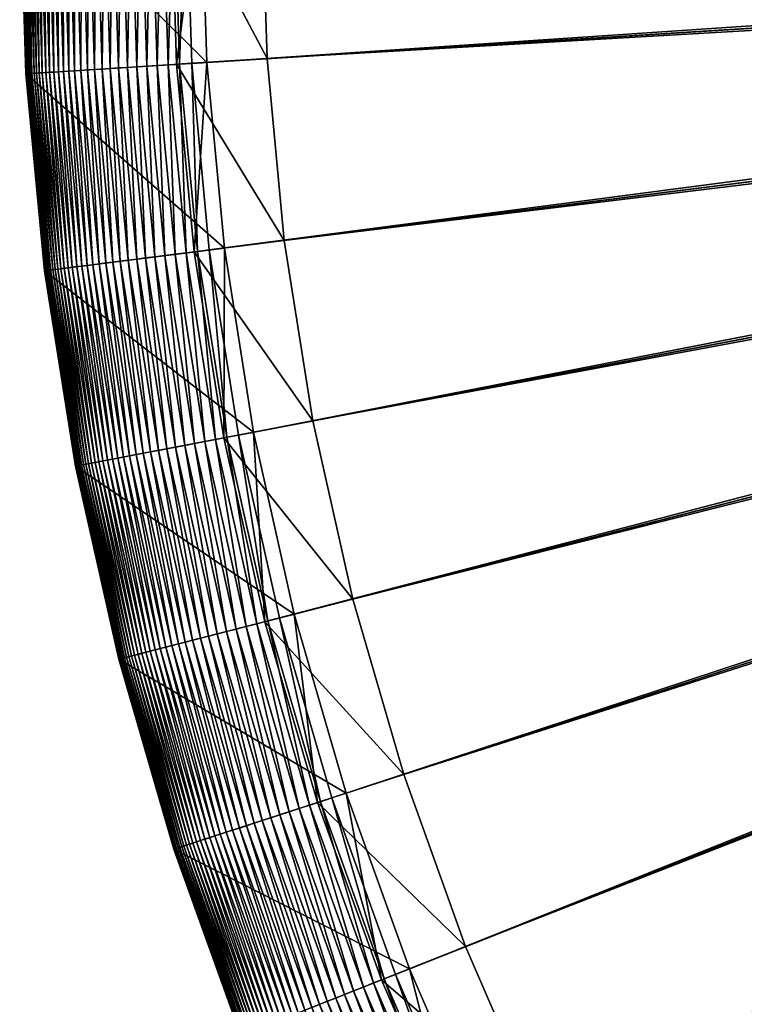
# Model space of a CAD drawing. Header units: millimetres. Extents: x -38.8 to 49.8, y -3.5 to 19.4.
# Tile 4 of 256: x -38.8 to -38, y -1.3 to -0.2. Entities that reach past the tile are written whole.
import ezdxf

# ---------------------------------------------------------------- set-up
doc = ezdxf.new("R2010")
doc.units = ezdxf.units.MM
doc.layers.get('0').update_dxf_attribs({"true_color": 0x5890e1})

msp = doc.modelspace()

# ---------------------------------------------------------------- meshes
at = {"color": 206, "true_color": 0x6c0888}
mesh = msp.add_polyface(dxfattribs=at)
corners = [(-38.7972, -0.4414, 6.6293), (-38.8161, -0.221, 6.6384), (-38.818, -0.2211, 6.6293), (-38.7953, -0.4411, 6.6384), (-38.8137, -0.2209, 6.6475), (-38.7929, -0.4408, 6.6475), (-38.811, -0.2207, 6.6564), (-38.7903, -0.4405, 6.6564), (-38.808, -0.2205, 6.665), (-38.7872, -0.4401, 6.665), (-38.8045, -0.2203, 6.6735), (-38.7837, -0.4397, 6.6735), (-38.8006, -0.22, 6.6818), (-38.7799, -0.4392, 6.6818), (-38.7963, -0.2198, 6.6898), (-38.7756, -0.4387, 6.6898), (-38.7916, -0.2195, 6.6976), (-38.771, -0.4381, 6.6976), (-38.7865, -0.2191, 6.7051), (-38.7659, -0.4374, 6.7051), (-38.7809, -0.2188, 6.7122), (-38.7603, -0.4367, 6.7122), (-38.7749, -0.2184, 6.7191), (-38.7543, -0.436, 6.7191), (-38.7684, -0.218, 6.7256), (-38.7479, -0.4352, 6.7256), (-38.7614, -0.2176, 6.7318), (-38.7409, -0.4343, 6.7318), (-38.754, -0.2171, 6.7376), (-38.8229, -0.2214, 3.7911), (-38.8229, -0.2214, 6.5722), (-38.8298, 0, 6.5722), (-38.8298, 0, 3.7911), (-38.8228, -0.2214, 6.5819), (-38.8298, 0, 6.5819), (-38.8225, -0.2214, 6.5915), (-38.8295, 0, 6.5915), (-38.8219, -0.2214, 6.601), (-38.8288, 0, 6.601), (-38.8209, -0.2213, 6.6105), (-38.8279, 0, 6.6105), (-38.8197, -0.2212, 6.62), (-38.8266, 0, 6.62), (-38.825, 0, 6.6293), (-38.823, 0, 6.6384), (-38.8207, 0, 6.6475), (-38.818, 0, 6.6564), (-38.8149, 0, 6.665), (-38.8114, 0, 6.6735), (-38.8075, 0, 6.6818), (-38.8032, 0, 6.6898), (-38.7985, 0, 6.6976), (-38.7934, 0, 6.7051), (-38.7878, 0, 6.7122), (-38.7817, 0, 6.7191), (-38.7752, 0, 6.7256), (-38.7683, 0, 6.7318), (-38.7608, 0, 6.7376), (-38.746, -0.2166, 6.7429), (-38.7528, 0, 6.7429), (-38.7444, 0, 6.7479), (-38.6205, -0.2087, 3.9448)]
mesh.append_faces([[corners[k] for k in face] for face in [(0, 1, 2), (3, 4, 1), (5, 6, 4), (7, 8, 6), (9, 10, 8), (11, 12, 10), (13, 14, 12), (15, 16, 14), (17, 18, 16), (19, 20, 18), (21, 22, 20), (23, 24, 22), (25, 26, 24), (27, 28, 26), (29, 31, 32), (30, 34, 31), (33, 36, 34), (35, 38, 36), (37, 40, 38), (39, 42, 40), (41, 43, 42), (2, 44, 43), (1, 45, 44), (4, 46, 45), (6, 47, 46), (8, 48, 47), (10, 49, 48), (12, 50, 49), (14, 51, 50), (16, 52, 51), (18, 53, 52), (20, 54, 53), (22, 55, 54), (24, 56, 55), (26, 57, 56), (28, 59, 57), (58, 60, 59)]], dxfattribs={"vtx0": -1, "color": 206})
mesh.append_faces([[corners[k] for k in face] for face in [(29, 30, 31), (30, 33, 34), (33, 35, 36), (35, 37, 38), (37, 39, 40), (39, 41, 42), (41, 2, 43), (2, 1, 44), (1, 4, 45), (4, 6, 46), (6, 8, 47), (8, 10, 48), (10, 12, 49), (12, 14, 50), (14, 16, 51), (16, 18, 52), (18, 20, 53), (20, 22, 54), (22, 24, 55), (24, 26, 56), (26, 28, 57), (28, 58, 59), (61, 29, 32)]], dxfattribs={"vtx2": -1, "color": 206})
mesh = msp.add_polyface(dxfattribs=at)
corners = [(-38.7102, -0.8747, 6.6475), (-38.7557, -0.6586, 6.6564), (-38.7584, -0.6591, 6.6475), (-38.7076, -0.8741, 6.6564), (-38.7527, -0.658, 6.665), (-38.7046, -0.8733, 6.665), (-38.7493, -0.6574, 6.6735), (-38.7012, -0.8724, 6.6735), (-38.7455, -0.6566, 6.6818), (-38.6974, -0.8715, 6.6818), (-38.7412, -0.6558, 6.6898), (-38.6933, -0.8704, 6.6898), (-38.7366, -0.6549, 6.6976), (-38.6887, -0.8692, 6.6976), (-38.7316, -0.654, 6.7051), (-38.6837, -0.868, 6.7051), (-38.7261, -0.6529, 6.7122), (-38.6783, -0.8666, 6.7122), (-38.7201, -0.6518, 6.7191), (-38.6725, -0.8651, 6.7191), (-38.7137, -0.6506, 6.7256), (-38.6662, -0.8634, 6.7256), (-38.7069, -0.6493, 6.7318), (-38.6594, -0.8617, 6.7318), (-38.6996, -0.6479, 6.7376), (-38.7659, -0.4374, 6.7051), (-38.7603, -0.4367, 6.7122), (-38.7543, -0.436, 6.7191), (-38.7479, -0.4352, 6.7256), (-38.7409, -0.4343, 6.7318), (-38.7335, -0.4333, 6.7376), (-38.6917, -0.6464, 6.7429), (-38.7256, -0.4323, 6.7429), (-38.6834, -0.6448, 6.7479), (-38.7173, -0.4313, 6.7479), (-38.6746, -0.6431, 6.7524), (-38.7084, -0.4302, 6.7524), (-38.6989, -0.429, 6.7565), (-38.6653, -0.6413, 6.7565), (-38.689, -0.4277, 6.7601), (-38.5682, -0.6228, 3.9448), (-38.7674, -0.6608, 3.7911), (-38.802, -0.442, 3.7911), (-38.754, -0.2171, 6.7376), (-38.746, -0.2166, 6.7429), (-38.7376, -0.2161, 6.7479), (-38.7286, -0.2155, 6.7524), (-38.7192, -0.2149, 6.7565), (-38.7092, -0.2143, 6.7601), (-38.6785, -0.4264, 6.7632), (-38.6986, -0.2136, 6.7632), (-38.6875, -0.2129, 6.7657), (-38.6008, -0.4166, 3.9448), (-38.8229, -0.2214, 3.7911), (-38.7444, 0, 6.7479), (-38.7354, 0, 6.7524), (-38.7259, 0, 6.7565), (-38.7159, 0, 6.7601), (-38.7053, 0, 6.7632), (-38.6942, 0, 6.7657), (-38.6825, 0, 6.7678), (-38.6205, -0.2087, 3.9448), (-38.8298, 0, 3.7911), (-38.627, 0, 3.9448)]
mesh.append_faces([[corners[k] for k in face] for face in [(0, 1, 2), (3, 4, 1), (5, 6, 4), (7, 8, 6), (9, 10, 8), (11, 12, 10), (13, 14, 12), (15, 16, 14), (17, 18, 16), (19, 20, 18), (21, 22, 20), (23, 24, 22), (16, 27, 26), (18, 28, 27), (20, 29, 28), (22, 30, 29), (24, 32, 30), (31, 34, 32), (33, 36, 34), (35, 37, 36), (38, 39, 37), (30, 44, 43), (32, 45, 44), (34, 46, 45), (36, 47, 46), (37, 48, 47), (39, 50, 48), (49, 51, 50), (45, 55, 54), (46, 56, 55), (47, 57, 56), (48, 58, 57), (50, 59, 58), (51, 60, 59), (61, 62, 63)]], dxfattribs={"vtx0": -1, "color": 206})
mesh.append_faces([[corners[k] for k in face] for face in [(12, 14, 25), (14, 16, 26), (16, 18, 27), (18, 20, 28), (20, 22, 29), (22, 24, 30), (24, 31, 32), (31, 33, 34), (33, 35, 36), (40, 41, 42), (29, 30, 43), (30, 32, 44), (32, 34, 45), (34, 36, 46), (36, 37, 47), (37, 39, 48), (39, 49, 50), (52, 42, 53), (44, 45, 54), (45, 46, 55), (46, 47, 56), (47, 48, 57), (48, 50, 58), (50, 51, 59)]], dxfattribs={"vtx2": -1, "color": 206})
mesh = msp.add_polyface(dxfattribs=at)
corners = [(-38.6522, -0.8599, 6.7376), (-38.6917, -0.6464, 6.7429), (-38.6996, -0.6479, 6.7376), (-38.6445, -0.8579, 6.7429), (-38.6834, -0.6448, 6.7479), (-38.6363, -0.8558, 6.7479), (-38.6746, -0.6431, 6.7524), (-38.6276, -0.8535, 6.7524), (-38.6653, -0.6413, 6.7565), (-38.6184, -0.8512, 6.7565), (-38.6554, -0.6395, 6.7601), (-38.6087, -0.8487, 6.7601), (-38.6451, -0.6375, 6.7632), (-38.5984, -0.8461, 6.7632), (-38.6341, -0.6354, 6.7657), (-38.5877, -0.8433, 6.7657), (-38.6226, -0.6332, 6.7678), (-38.5763, -0.8404, 6.7678), (-38.6106, -0.6309, 6.7692), (-38.5644, -0.8373, 6.7692), (-38.598, -0.6285, 6.7701), (-38.552, -0.8341, 6.7701), (-38.5848, -0.626, 6.7705), (-38.4571, -0.8098, 6.4013), (-38.6014, -0.6291, 6.1478), (-38.5018, -0.6101, 6.4013), (-38.5553, -0.835, 6.1478), (-38.5682, -0.6228, 3.9448), (-38.5226, -0.8266, 3.9448), (-38.7674, -0.6608, 3.7911), (-38.6989, -0.429, 6.7565), (-38.689, -0.4277, 6.7601), (-38.6785, -0.4264, 6.7632), (-38.6675, -0.425, 6.7657), (-38.6559, -0.4235, 6.7678), (-38.6437, -0.422, 6.7692), (-38.6309, -0.4204, 6.7701), (-38.6176, -0.4187, 6.7705), (-38.6344, -0.4208, 6.1478), (-38.5338, -0.4081, 6.4013), (-38.6008, -0.4166, 3.9448), (-38.802, -0.442, 3.7911), (-38.6875, -0.2129, 6.7657), (-38.6758, -0.2122, 6.7678), (-38.6636, -0.2114, 6.7692), (-38.6508, -0.2106, 6.7701), (-38.6373, -0.2098, 6.7705), (-35.5298, -0.0143, 6.7705), (-38.6542, -0.2108, 6.1478), (-38.553, -0.2045, 6.4013), (-38.6205, -0.2087, 3.9448), (-38.8229, -0.2214, 3.7911), (-38.6825, 0, 6.7678), (-38.6702, 0, 6.7692), (-38.6574, 0, 6.7701), (-38.6439, 0, 6.7705), (-35.5302, 0, 6.7705), (-38.6608, 0, 6.1478), (-38.5594, 0, 6.4013), (-38.627, 0, 3.9448)]
mesh.append_faces([[corners[k] for k in face] for face in [(0, 1, 2), (3, 4, 1), (5, 6, 4), (7, 8, 6), (9, 10, 8), (11, 12, 10), (13, 14, 12), (15, 16, 14), (17, 18, 16), (19, 20, 18), (21, 22, 20), (23, 24, 25), (26, 27, 24), (28, 29, 27), (10, 32, 31), (12, 33, 32), (14, 34, 33), (16, 35, 34), (18, 36, 35), (20, 37, 36), (25, 38, 39), (24, 40, 38), (27, 41, 40), (33, 43, 42), (34, 44, 43), (35, 45, 44), (36, 46, 45), (37, 47, 46), (39, 48, 49), (38, 50, 48), (40, 51, 50), (43, 53, 52), (44, 54, 53), (45, 55, 54), (46, 56, 55), (49, 57, 58), (48, 59, 57)]], dxfattribs={"vtx0": -1, "color": 206})
mesh.append_faces([[corners[k] for k in face] for face in [(6, 8, 30), (8, 10, 31), (10, 12, 32), (12, 14, 33), (14, 16, 34), (16, 18, 35), (18, 20, 36), (20, 22, 37), (25, 24, 38), (24, 27, 40), (32, 33, 42), (33, 34, 43), (34, 35, 44), (35, 36, 45), (36, 37, 46), (39, 38, 48), (38, 40, 50), (42, 43, 52), (43, 44, 53), (44, 45, 54), (45, 46, 55), (49, 48, 57), (48, 50, 59)]], dxfattribs={"vtx2": -1, "color": 206})
mesh = msp.add_polyface(dxfattribs=at)
corners = [(-36.3356, -3.1772, 6.7705), (-35.3734, -0.2158, 6.7705), (-35.3868, -0.211, 6.7705), (-35.3734, -0.2158, 6.3844), (-36.5019, -3.0275, 6.4013), (-35.3868, -0.211, 6.3844), (-36.533, -3.1061, 6.7705), (-35.3999, -0.2053, 6.7705), (-36.6897, -2.9463, 6.4013), (-35.3999, -0.2053, 6.3844), (-36.7257, -3.0227, 6.7705), (-35.4126, -0.1989, 6.7705), (-36.8719, -2.8534, 6.4013), (-35.4126, -0.1989, 6.3844), (-36.9126, -2.9274, 6.7705), (-35.4249, -0.1916, 6.7705), (-37.048, -2.7493, 6.4013), (-35.4249, -0.1916, 6.3844), (-37.0933, -2.8206, 6.7705), (-35.4367, -0.1836, 6.7705), (-37.2172, -2.6343, 6.4013), (-35.4367, -0.1836, 6.3844), (-37.2669, -2.7027, 6.7705), (-35.4479, -0.1749, 6.7705), (-37.3788, -2.5089, 6.4013), (-35.4479, -0.1749, 6.3844), (-37.4327, -2.574, 6.7705), (-35.4586, -0.1654, 6.7705), (-37.5323, -2.3736, 6.4013), (-35.4586, -0.1654, 6.3844), (-37.5901, -2.4352, 6.7705), (-35.4687, -0.1554, 6.7705), (-37.6769, -2.229, 6.4013), (-35.4687, -0.1554, 6.3844), (-37.7385, -2.2868, 6.7705), (-35.4781, -0.1447, 6.7705), (-37.8122, -2.0756, 6.4013), (-35.4781, -0.1447, 6.3844), (-37.8773, -2.1294, 6.7705), (-35.4869, -0.1334, 6.7705), (-37.9376, -1.9139, 6.4013), (-35.4869, -0.1334, 6.3844), (-38.0059, -1.9636, 6.7705), (-35.4949, -0.1216, 6.7705), (-38.1239, -1.79, 6.7705), (-38.0525, -1.7447, 6.4013), (-35.4949, -0.1216, 6.3844), (-35.5021, -0.1093, 6.7705), (-38.2307, -1.6094, 6.7705), (-38.1567, -1.5687, 6.4013), (-35.5021, -0.1093, 6.3844), (-35.5086, -0.0966, 6.7705), (-38.326, -1.4224, 6.7705), (-38.2495, -1.3864, 6.4013), (-35.5086, -0.0966, 6.3844), (-35.5143, -0.0835, 6.7705), (-38.4093, -1.2298, 6.7705), (-38.3308, -1.1987, 6.4013), (-35.5143, -0.0835, 6.3844), (-35.5191, -0.0701, 6.7705), (-38.4804, -1.0323, 6.7705), (-38.4001, -1.0062, 6.4013), (-35.5191, -0.0701, 6.3844), (-35.5231, -0.0564, 6.7705), (-38.539, -0.8308, 6.7705), (-38.4571, -0.8098, 6.4013), (-35.5231, -0.0564, 6.3844), (-35.5262, -0.0425, 6.7705), (-38.5848, -0.626, 6.7705), (-38.5018, -0.6101, 6.4013), (-35.5262, -0.0425, 6.3844), (-35.5284, -0.0284, 6.7705), (-38.6176, -0.4187, 6.7705), (-38.5338, -0.4081, 6.4013), (-35.5284, -0.0284, 6.3844), (-35.5298, -0.0143, 6.7705), (-38.553, -0.2045, 6.4013), (-35.5298, -0.0143, 6.3844), (-38.6373, -0.2098, 6.7705), (-35.5302, 0, 6.7705), (-38.5594, 0, 6.4013), (-35.5302, 0, 6.3844)]
mesh.append_faces([[corners[k] for k in face] for face in [(3, 4, 5), (5, 8, 9), (9, 12, 13), (13, 16, 17), (17, 20, 21), (21, 24, 25), (25, 28, 29), (29, 32, 33), (33, 36, 37), (37, 40, 41), (42, 43, 44), (41, 45, 46), (44, 47, 48), (46, 49, 50), (48, 51, 52), (50, 53, 54), (52, 55, 56), (54, 57, 58), (56, 59, 60), (58, 61, 62), (60, 63, 64), (62, 65, 66), (64, 67, 68), (66, 69, 70), (68, 71, 72), (70, 73, 74), (74, 76, 77), (77, 80, 81)]], dxfattribs={"vtx0": -1, "color": 206})
mesh.append_faces([[corners[k] for k in face] for face in [(0, 1, 2), (6, 2, 7), (10, 7, 11), (14, 11, 15), (18, 15, 19), (22, 19, 23), (26, 23, 27), (30, 27, 31), (34, 31, 35), (38, 35, 39), (37, 36, 40), (42, 39, 43), (41, 40, 45), (44, 43, 47), (46, 45, 49), (48, 47, 51), (50, 49, 53), (52, 51, 55), (54, 53, 57), (56, 55, 59), (58, 57, 61), (60, 59, 63), (62, 61, 65), (64, 63, 67), (66, 65, 69), (68, 67, 71), (70, 69, 73), (72, 71, 75), (74, 73, 76), (78, 75, 79), (77, 76, 80)]], dxfattribs={"vtx2": -1, "color": 206})
mesh = msp.add_polyface(dxfattribs=at)
corners = [(-38.7674, -0.6608, 3.7911), (-38.7674, -0.6608, 6.5722), (-38.802, -0.442, 6.5722), (-38.802, -0.442, 3.7911), (-38.7673, -0.6608, 6.5819), (-38.802, -0.442, 6.5819), (-38.767, -0.6607, 6.5915), (-38.8017, -0.442, 6.5915), (-38.7664, -0.6606, 6.601), (-38.801, -0.4419, 6.601), (-38.7655, -0.6604, 6.6105), (-38.8001, -0.4418, 6.6105), (-38.7642, -0.6602, 6.62), (-38.7988, -0.4416, 6.62), (-38.7626, -0.6599, 6.6293), (-38.7972, -0.4414, 6.6293), (-38.7607, -0.6595, 6.6384), (-38.7953, -0.4411, 6.6384), (-38.7584, -0.6591, 6.6475), (-38.7929, -0.4408, 6.6475), (-38.7557, -0.6586, 6.6564), (-38.7903, -0.4405, 6.6564), (-38.7527, -0.658, 6.665), (-38.7872, -0.4401, 6.665), (-38.7493, -0.6574, 6.6735), (-38.7837, -0.4397, 6.6735), (-38.7455, -0.6566, 6.6818), (-38.7799, -0.4392, 6.6818), (-38.7412, -0.6558, 6.6898), (-38.7756, -0.4387, 6.6898), (-38.7366, -0.6549, 6.6976), (-38.771, -0.4381, 6.6976), (-38.7659, -0.4374, 6.7051), (-38.7316, -0.654, 6.7051), (-38.7603, -0.4367, 6.7122), (-38.8229, -0.2214, 6.5722), (-38.8229, -0.2214, 3.7911), (-38.8228, -0.2214, 6.5819), (-38.8225, -0.2214, 6.5915), (-38.8219, -0.2214, 6.601), (-38.8209, -0.2213, 6.6105), (-38.8197, -0.2212, 6.62), (-38.818, -0.2211, 6.6293), (-38.8161, -0.221, 6.6384), (-38.8137, -0.2209, 6.6475), (-38.811, -0.2207, 6.6564), (-38.808, -0.2205, 6.665), (-38.8045, -0.2203, 6.6735), (-38.8006, -0.22, 6.6818), (-38.7963, -0.2198, 6.6898), (-38.7916, -0.2195, 6.6976), (-38.7865, -0.2191, 6.7051), (-38.7809, -0.2188, 6.7122), (-38.7543, -0.436, 6.7191), (-38.7749, -0.2184, 6.7191), (-38.7479, -0.4352, 6.7256), (-38.7684, -0.218, 6.7256), (-38.7409, -0.4343, 6.7318), (-38.7614, -0.2176, 6.7318)]
mesh.append_faces([[corners[k] for k in face] for face in [(0, 2, 3), (1, 5, 2), (4, 7, 5), (6, 9, 7), (8, 11, 9), (10, 13, 11), (12, 15, 13), (14, 17, 15), (16, 19, 17), (18, 21, 19), (20, 23, 21), (22, 25, 23), (24, 27, 25), (26, 29, 27), (28, 31, 29), (30, 32, 31), (33, 34, 32), (3, 35, 36), (2, 37, 35), (5, 38, 37), (7, 39, 38), (9, 40, 39), (11, 41, 40), (13, 42, 41)]], dxfattribs={"vtx0": -1, "color": 206})
mesh.append_faces([[corners[k] for k in face] for face in [(0, 1, 2), (1, 4, 5), (4, 6, 7), (6, 8, 9), (8, 10, 11), (10, 12, 13), (12, 14, 15), (14, 16, 17), (16, 18, 19), (18, 20, 21), (20, 22, 23), (22, 24, 25), (24, 26, 27), (26, 28, 29), (28, 30, 31), (3, 2, 35), (2, 5, 37), (5, 7, 38), (7, 9, 39), (9, 11, 40), (11, 13, 41), (13, 15, 42), (15, 17, 43), (17, 19, 44), (19, 21, 45), (21, 23, 46), (23, 25, 47), (25, 27, 48), (27, 29, 49), (29, 31, 50), (31, 32, 51), (32, 34, 52), (34, 53, 54), (53, 55, 56), (55, 57, 58)]], dxfattribs={"vtx2": -1, "color": 206})
mesh = msp.add_polyface(dxfattribs=at)
corners = [(-38.6053, -1.0729, 6.7256), (-38.6594, -0.8617, 6.7318), (-38.6662, -0.8634, 6.7256), (-38.5987, -1.0707, 6.7318), (-38.6522, -0.8599, 6.7376), (-38.5916, -1.0684, 6.7376), (-38.6445, -0.8579, 6.7429), (-38.584, -1.066, 6.7429), (-38.6363, -0.8558, 6.7479), (-38.576, -1.0634, 6.7479), (-38.6276, -0.8535, 6.7524), (-38.5674, -1.0606, 6.7524), (-38.6184, -0.8512, 6.7565), (-38.5584, -1.0577, 6.7565), (-38.6087, -0.8487, 6.7601), (-38.5489, -1.0546, 6.7601), (-38.5984, -0.8461, 6.7632), (-38.5388, -1.0513, 6.7632), (-38.5877, -0.8433, 6.7657), (-38.5282, -1.0479, 6.7657), (-38.5763, -0.8404, 6.7678), (-38.5171, -1.0442, 6.7678), (-38.5644, -0.8373, 6.7692), (-38.5054, -1.0405, 6.7692), (-38.552, -0.8341, 6.7701), (-38.4932, -1.0365, 6.7701), (-38.539, -0.8308, 6.7705), (-38.4001, -1.0062, 6.4013), (-38.5553, -0.835, 6.1478), (-38.4571, -0.8098, 6.4013), (-38.4965, -1.0375, 6.1478), (-38.5226, -0.8266, 3.9448), (-38.4644, -1.0271, 3.9448), (-38.719, -0.877, 3.7911), (-38.719, -0.877, 6.5722), (-38.7674, -0.6608, 6.5722), (-38.7674, -0.6608, 3.7911), (-38.719, -0.877, 6.5819), (-38.7673, -0.6608, 6.5819), (-38.7187, -0.8769, 6.5915), (-38.767, -0.6607, 6.5915), (-38.7181, -0.8768, 6.601), (-38.7664, -0.6606, 6.601), (-38.7172, -0.8765, 6.6105), (-38.7655, -0.6604, 6.6105), (-38.7159, -0.8762, 6.62), (-38.7642, -0.6602, 6.62), (-38.7143, -0.8758, 6.6293), (-38.7626, -0.6599, 6.6293), (-38.7124, -0.8753, 6.6384), (-38.7607, -0.6595, 6.6384), (-38.7102, -0.8747, 6.6475), (-38.7584, -0.6591, 6.6475), (-38.7076, -0.8741, 6.6564), (-38.7557, -0.6586, 6.6564), (-38.7046, -0.8733, 6.665), (-38.7527, -0.658, 6.665), (-38.7012, -0.8724, 6.6735), (-38.7493, -0.6574, 6.6735), (-38.6974, -0.8715, 6.6818), (-38.7455, -0.6566, 6.6818), (-38.6933, -0.8704, 6.6898), (-38.7412, -0.6558, 6.6898), (-38.6887, -0.8692, 6.6976), (-38.7366, -0.6549, 6.6976), (-38.6837, -0.868, 6.7051), (-38.7316, -0.654, 6.7051), (-38.6783, -0.8666, 6.7122), (-38.7261, -0.6529, 6.7122), (-38.6725, -0.8651, 6.7191), (-38.7201, -0.6518, 6.7191), (-38.7137, -0.6506, 6.7256), (-38.7069, -0.6493, 6.7318), (-38.6996, -0.6479, 6.7376), (-38.6917, -0.6464, 6.7429), (-38.6834, -0.6448, 6.7479), (-38.6746, -0.6431, 6.7524), (-38.6653, -0.6413, 6.7565), (-38.6554, -0.6395, 6.7601), (-38.6451, -0.6375, 6.7632), (-38.6341, -0.6354, 6.7657), (-38.6226, -0.6332, 6.7678), (-38.6106, -0.6309, 6.7692), (-38.598, -0.6285, 6.7701), (-38.5848, -0.626, 6.7705), (-38.6014, -0.6291, 6.1478), (-38.5682, -0.6228, 3.9448)]
mesh.append_faces([[corners[k] for k in face] for face in [(0, 1, 2), (3, 4, 1), (5, 6, 4), (7, 8, 6), (9, 10, 8), (11, 12, 10), (13, 14, 12), (15, 16, 14), (17, 18, 16), (19, 20, 18), (21, 22, 20), (23, 24, 22), (25, 26, 24), (27, 28, 29), (30, 31, 28), (32, 33, 31), (33, 35, 36), (34, 38, 35), (37, 40, 38), (39, 42, 40), (41, 44, 42), (43, 46, 44), (45, 48, 46), (47, 50, 48), (49, 52, 50)]], dxfattribs={"vtx0": -1, "color": 206})
mesh.append_faces([[corners[k] for k in face] for face in [(33, 34, 35), (34, 37, 38), (37, 39, 40), (39, 41, 42), (41, 43, 44), (43, 45, 46), (45, 47, 48), (47, 49, 50), (49, 51, 52), (51, 53, 54), (53, 55, 56), (55, 57, 58), (57, 59, 60), (59, 61, 62), (61, 63, 64), (63, 65, 66), (65, 67, 68), (67, 69, 70), (69, 2, 71), (2, 1, 72), (1, 4, 73), (4, 6, 74), (6, 8, 75), (8, 10, 76), (10, 12, 77), (12, 14, 78), (14, 16, 79), (16, 18, 80), (18, 20, 81), (20, 22, 82), (22, 24, 83), (24, 26, 84), (29, 28, 85), (28, 31, 86), (31, 33, 36)]], dxfattribs={"vtx2": -1, "color": 206})
mesh = msp.add_polyface(dxfattribs=at)
corners = [(-38.4452, -1.244, 6.7678), (-38.5054, -1.0405, 6.7692), (-38.5171, -1.0442, 6.7678), (-38.4338, -1.2395, 6.7692), (-38.4932, -1.0365, 6.7701), (-38.4218, -1.2347, 6.7701), (-38.4804, -1.0323, 6.7705), (-38.3308, -1.1987, 6.4013), (-38.4965, -1.0375, 6.1478), (-38.4001, -1.0062, 6.4013), (-38.425, -1.236, 6.1478), (-38.4644, -1.0271, 3.9448), (-38.6572, -1.0898, 3.7911), (-38.6572, -1.0898, 6.5722), (-38.719, -0.877, 6.5722), (-38.719, -0.877, 3.7911), (-38.6572, -1.0898, 6.5819), (-38.719, -0.877, 6.5819), (-38.6569, -1.0897, 6.5915), (-38.7187, -0.8769, 6.5915), (-38.6563, -1.0895, 6.601), (-38.7181, -0.8768, 6.601), (-38.6554, -1.0892, 6.6105), (-38.7172, -0.8765, 6.6105), (-38.6542, -1.0888, 6.62), (-38.7159, -0.8762, 6.62), (-38.6526, -1.0883, 6.6293), (-38.7143, -0.8758, 6.6293), (-38.6507, -1.0877, 6.6384), (-38.7124, -0.8753, 6.6384), (-38.6485, -1.0869, 6.6475), (-38.7102, -0.8747, 6.6475), (-38.646, -1.0861, 6.6564), (-38.7076, -0.8741, 6.6564), (-38.643, -1.0852, 6.665), (-38.7046, -0.8733, 6.665), (-38.6397, -1.0841, 6.6735), (-38.7012, -0.8724, 6.6735), (-38.636, -1.0829, 6.6818), (-38.6974, -0.8715, 6.6818), (-38.6319, -1.0816, 6.6898), (-38.6933, -0.8704, 6.6898), (-38.6274, -1.0801, 6.6976), (-38.6887, -0.8692, 6.6976), (-38.6226, -1.0785, 6.7051), (-38.6837, -0.868, 6.7051), (-38.6172, -1.0768, 6.7122), (-38.6783, -0.8666, 6.7122), (-38.6115, -1.0749, 6.7191), (-38.6725, -0.8651, 6.7191), (-38.6053, -1.0729, 6.7256), (-38.6662, -0.8634, 6.7256), (-38.5987, -1.0707, 6.7318), (-38.6594, -0.8617, 6.7318), (-38.5916, -1.0684, 6.7376), (-38.6522, -0.8599, 6.7376), (-38.584, -1.066, 6.7429), (-38.6445, -0.8579, 6.7429), (-38.576, -1.0634, 6.7479), (-38.6363, -0.8558, 6.7479), (-38.5674, -1.0606, 6.7524), (-38.6276, -0.8535, 6.7524), (-38.5584, -1.0577, 6.7565), (-38.6184, -0.8512, 6.7565), (-38.5489, -1.0546, 6.7601), (-38.6087, -0.8487, 6.7601), (-38.5388, -1.0513, 6.7632), (-38.5984, -0.8461, 6.7632), (-38.5282, -1.0479, 6.7657), (-38.5877, -0.8433, 6.7657), (-38.5763, -0.8404, 6.7678), (-38.5644, -0.8373, 6.7692), (-38.552, -0.8341, 6.7701), (-38.539, -0.8308, 6.7705), (-38.5553, -0.835, 6.1478), (-38.5226, -0.8266, 3.9448)]
mesh.append_faces([[corners[k] for k in face] for face in [(0, 1, 2), (3, 4, 1), (5, 6, 4), (7, 8, 9), (10, 11, 8), (12, 14, 15), (13, 17, 14), (16, 19, 17), (18, 21, 19), (20, 23, 21), (22, 25, 23), (24, 27, 25), (26, 29, 27), (28, 31, 29), (30, 33, 31), (32, 35, 33), (34, 37, 35), (36, 39, 37), (38, 41, 39), (40, 43, 41), (42, 45, 43), (44, 47, 45), (46, 49, 47), (48, 51, 49)]], dxfattribs={"vtx0": -1, "color": 206})
mesh.append_faces([[corners[k] for k in face] for face in [(12, 13, 14), (13, 16, 17), (16, 18, 19), (18, 20, 21), (20, 22, 23), (22, 24, 25), (24, 26, 27), (26, 28, 29), (28, 30, 31), (30, 32, 33), (32, 34, 35), (34, 36, 37), (36, 38, 39), (38, 40, 41), (40, 42, 43), (42, 44, 45), (44, 46, 47), (46, 48, 49), (48, 50, 51), (50, 52, 53), (52, 54, 55), (54, 56, 57), (56, 58, 59), (58, 60, 61), (60, 62, 63), (62, 64, 65), (64, 66, 67), (66, 68, 69), (68, 2, 70), (2, 1, 71), (1, 4, 72), (4, 6, 73), (9, 8, 74), (8, 11, 75), (11, 12, 15)]], dxfattribs={"vtx2": -1, "color": 206})
mesh = msp.add_polyface(dxfattribs=at)
corners = [(-38.5822, -1.2982, 3.7911), (-38.6572, -1.0898, 6.5722), (-38.6572, -1.0898, 3.7911), (-38.5822, -1.2982, 6.5722), (-38.6572, -1.0898, 6.5819), (-38.5821, -1.2982, 6.5819), (-38.6569, -1.0897, 6.5915), (-38.5818, -1.2981, 6.5915), (-38.6563, -1.0895, 6.601), (-38.5813, -1.2979, 6.601), (-38.6554, -1.0892, 6.6105), (-38.5804, -1.2975, 6.6105), (-38.6542, -1.0888, 6.62), (-38.5792, -1.297, 6.62), (-38.5777, -1.2964, 6.6293), (-38.6526, -1.0883, 6.6293), (-38.5758, -1.2957, 6.6384), (-38.6507, -1.0877, 6.6384), (-38.5737, -1.2948, 6.6475), (-38.6485, -1.0869, 6.6475), (-38.5712, -1.2939, 6.6564), (-38.646, -1.0861, 6.6564), (-38.5683, -1.2927, 6.665), (-38.643, -1.0852, 6.665), (-38.5651, -1.2914, 6.6735), (-38.6397, -1.0841, 6.6735), (-38.5614, -1.29, 6.6818), (-38.636, -1.0829, 6.6818), (-38.5575, -1.2884, 6.6898), (-38.6319, -1.0816, 6.6898), (-38.5531, -1.2867, 6.6976), (-38.6274, -1.0801, 6.6976), (-38.5483, -1.2848, 6.7051), (-38.6226, -1.0785, 6.7051), (-38.5431, -1.2827, 6.7122), (-38.6172, -1.0768, 6.7122), (-38.5375, -1.2805, 6.7191), (-38.6115, -1.0749, 6.7191), (-38.5314, -1.2781, 6.7256), (-38.6053, -1.0729, 6.7256), (-38.5249, -1.2756, 6.7318), (-38.5987, -1.0707, 6.7318), (-38.518, -1.2728, 6.7376), (-38.5916, -1.0684, 6.7376), (-38.5106, -1.2699, 6.7429), (-38.584, -1.066, 6.7429), (-38.5027, -1.2668, 6.7479), (-38.576, -1.0634, 6.7479), (-38.4944, -1.2635, 6.7524), (-38.5674, -1.0606, 6.7524), (-38.4856, -1.26, 6.7565), (-38.5584, -1.0577, 6.7565), (-38.4762, -1.2563, 6.7601), (-38.5489, -1.0546, 6.7601), (-38.4664, -1.2524, 6.7632), (-38.5388, -1.0513, 6.7632), (-38.4561, -1.2483, 6.7657), (-38.5282, -1.0479, 6.7657), (-38.4452, -1.244, 6.7678), (-38.5171, -1.0442, 6.7678), (-38.4338, -1.2395, 6.7692), (-38.5054, -1.0405, 6.7692), (-38.4218, -1.2347, 6.7701), (-38.4932, -1.0365, 6.7701), (-38.4093, -1.2298, 6.7705), (-38.4804, -1.0323, 6.7705), (-38.3308, -1.1987, 6.4013), (-38.425, -1.236, 6.1478), (-38.4965, -1.0375, 6.1478), (-38.3936, -1.2236, 3.9448), (-38.4644, -1.0271, 3.9448)]
mesh.append_faces([[corners[k] for k in face] for face in [(0, 1, 2), (3, 4, 1), (5, 6, 4), (7, 8, 6), (9, 10, 8), (11, 12, 10), (13, 15, 12), (14, 17, 15), (16, 19, 17), (18, 21, 19), (20, 23, 21), (22, 25, 23), (24, 27, 25), (26, 29, 27), (28, 31, 29), (30, 33, 31), (32, 35, 33), (34, 37, 35), (36, 39, 37), (38, 41, 39), (40, 43, 41), (42, 45, 43), (44, 47, 45), (46, 49, 47), (48, 51, 49), (50, 53, 51), (52, 55, 53), (54, 57, 55), (56, 59, 57), (69, 2, 70)]], dxfattribs={"vtx0": -1, "color": 206})
mesh.append_faces([[corners[k] for k in face] for face in [(13, 14, 15), (14, 16, 17), (16, 18, 19), (18, 20, 21), (20, 22, 23), (22, 24, 25), (24, 26, 27), (26, 28, 29), (28, 30, 31), (30, 32, 33), (32, 34, 35), (34, 36, 37), (36, 38, 39), (38, 40, 41), (40, 42, 43), (42, 44, 45), (44, 46, 47), (46, 48, 49), (48, 50, 51), (50, 52, 53), (52, 54, 55), (54, 56, 57), (56, 58, 59), (58, 60, 61), (60, 62, 63), (62, 64, 65), (66, 67, 68), (67, 69, 70), (69, 0, 2)]], dxfattribs={"vtx2": -1, "color": 206})
mesh = msp.add_polyface(dxfattribs=at)
corners = [(-38.4942, -1.5015, 3.7911), (-38.5822, -1.2982, 6.5722), (-38.5822, -1.2982, 3.7911), (-38.4942, -1.5015, 6.5722), (-38.5821, -1.2982, 6.5819), (-38.4942, -1.5015, 6.5819), (-38.5818, -1.2981, 6.5915), (-38.4939, -1.5014, 6.5915), (-38.5813, -1.2979, 6.601), (-38.4933, -1.5011, 6.601), (-38.5804, -1.2975, 6.6105), (-38.4924, -1.5007, 6.6105), (-38.5792, -1.297, 6.62), (-38.4913, -1.5002, 6.62), (-38.5777, -1.2964, 6.6293), (-38.4898, -1.4995, 6.6293), (-38.5758, -1.2957, 6.6384), (-38.488, -1.4986, 6.6384), (-38.5737, -1.2948, 6.6475), (-38.4859, -1.4976, 6.6475), (-38.5712, -1.2939, 6.6564), (-38.4835, -1.4965, 6.6564), (-38.5683, -1.2927, 6.665), (-38.4807, -1.4952, 6.665), (-38.5651, -1.2914, 6.6735), (-38.4775, -1.4937, 6.6735), (-38.5614, -1.29, 6.6818), (-38.474, -1.492, 6.6818), (-38.5575, -1.2884, 6.6898), (-38.4701, -1.4902, 6.6898), (-38.5531, -1.2867, 6.6976), (-38.4659, -1.4882, 6.6976), (-38.5483, -1.2848, 6.7051), (-38.4612, -1.486, 6.7051), (-38.5431, -1.2827, 6.7122), (-38.4562, -1.4836, 6.7122), (-38.4507, -1.4811, 6.7191), (-38.5375, -1.2805, 6.7191), (-38.4448, -1.4783, 6.7256), (-38.5314, -1.2781, 6.7256), (-38.4385, -1.4753, 6.7318), (-38.5249, -1.2756, 6.7318), (-38.4317, -1.4721, 6.7376), (-38.518, -1.2728, 6.7376), (-38.4245, -1.4688, 6.7429), (-38.5106, -1.2699, 6.7429), (-38.4169, -1.4652, 6.7479), (-38.5027, -1.2668, 6.7479), (-38.4088, -1.4613, 6.7524), (-38.4944, -1.2635, 6.7524), (-38.4002, -1.4573, 6.7565), (-38.4856, -1.26, 6.7565), (-38.3911, -1.453, 6.7601), (-38.4762, -1.2563, 6.7601), (-38.3815, -1.4485, 6.7632), (-38.4664, -1.2524, 6.7632), (-38.3715, -1.4438, 6.7657), (-38.4561, -1.2483, 6.7657), (-38.3609, -1.4388, 6.7678), (-38.4452, -1.244, 6.7678), (-38.3498, -1.4336, 6.7692), (-38.4338, -1.2395, 6.7692), (-38.3382, -1.4281, 6.7701), (-38.4218, -1.2347, 6.7701), (-38.326, -1.4224, 6.7705), (-38.4093, -1.2298, 6.7705), (-38.2495, -1.3864, 6.4013), (-38.3413, -1.4296, 6.1478), (-38.425, -1.236, 6.1478), (-38.3308, -1.1987, 6.4013), (-38.3107, -1.4152, 3.9448), (-38.3936, -1.2236, 3.9448), (-38.6572, -1.0898, 6.5722), (-38.6572, -1.0898, 6.5819), (-38.6569, -1.0897, 6.5915), (-38.6563, -1.0895, 6.601), (-38.6554, -1.0892, 6.6105), (-38.6542, -1.0888, 6.62)]
mesh.append_faces([[corners[k] for k in face] for face in [(0, 1, 2), (3, 4, 1), (5, 6, 4), (7, 8, 6), (9, 10, 8), (11, 12, 10), (13, 14, 12), (15, 16, 14), (17, 18, 16), (19, 20, 18), (21, 22, 20), (23, 24, 22), (25, 26, 24), (27, 28, 26), (29, 30, 28), (31, 32, 30), (33, 34, 32), (35, 37, 34), (36, 39, 37), (38, 41, 39), (40, 43, 41), (42, 45, 43), (44, 47, 45), (46, 49, 47), (48, 51, 49), (50, 53, 51), (52, 55, 53), (54, 57, 55), (56, 59, 57), (58, 61, 59), (60, 63, 61), (62, 65, 63), (66, 68, 69), (67, 71, 68), (70, 2, 71)]], dxfattribs={"vtx0": -1, "color": 206})
mesh.append_faces([[corners[k] for k in face] for face in [(35, 36, 37), (36, 38, 39), (38, 40, 41), (40, 42, 43), (42, 44, 45), (44, 46, 47), (46, 48, 49), (48, 50, 51), (50, 52, 53), (52, 54, 55), (54, 56, 57), (56, 58, 59), (58, 60, 61), (60, 62, 63), (62, 64, 65), (66, 67, 68), (67, 70, 71), (70, 0, 2), (2, 1, 72), (1, 4, 73), (4, 6, 74), (6, 8, 75), (8, 10, 76), (10, 12, 77)]], dxfattribs={"vtx2": -1, "color": 206})

doc.saveas('drawing.dxf')
